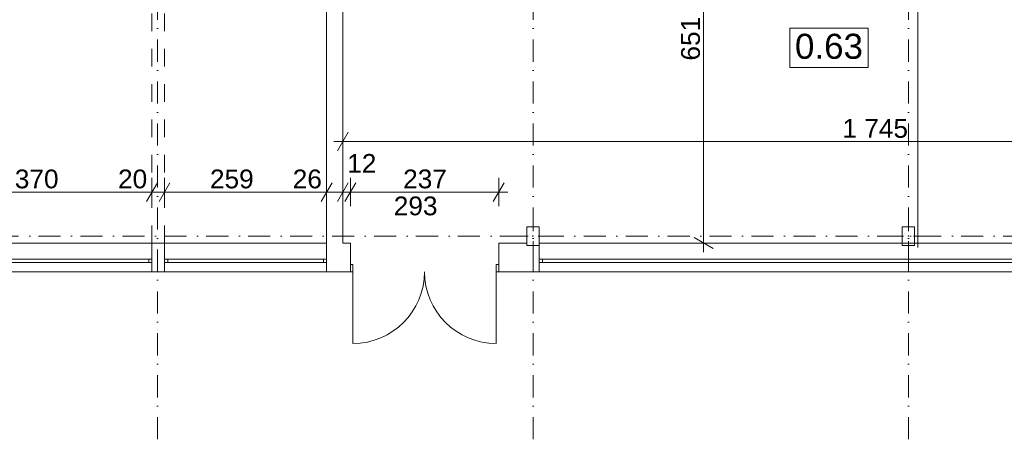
# Model space of a CAD drawing. Extents: x -283435 to 14216, y -77540 to 30522.
# Tile 81 of 177: x -154409 to -138671, y -38346 to -31642. Entities that reach past the tile are written whole.
import ezdxf

# ---------------------------------------------------------------- set-up
doc = ezdxf.new("R2010")
doc.units = 0
doc.header["$MEASUREMENT"] = 0
doc.linetypes.add('Kropki i Kreski', pattern=[670.277762, 352.777767, -176.388884, 0, -141.111112])
doc.linetypes.add('Przerywana', pattern=[564.444447, 282.222223, -282.222223])
for name, color, linetype in [('Drzwi ArchiCAD', 7, 'Continuous'), ('Okna ArchiCADa', 7, 'Continuous'), ('SŁUPY', 7, 'Continuous'), ('WYMIARY', 7, 'Continuous'), ('ŚCIANY', 7, 'Continuous')]:
    doc.layers.add(name, color=color, linetype=linetype)
for name, color, linetype, lineweight in [('Drzwi ArchiCAD_Nr_Pióra__3', 3, 'Continuous', 18), ('Drzwi ArchiCAD_Nr_Pióra__7', 7, 'Continuous', 18), ('LINIE_Nr_Pióra__5', 5, 'Continuous', 18), ('LINIE_Nr_Pióra__7', 7, 'Continuous', 18), ('Okna ArchiCADa_Nr_Pióra__23', 23, 'Continuous', 18), ('Okna ArchiCADa_Nr_Pióra__3', 3, 'Continuous', 18), ('Okna ArchiCADa_Nr_Pióra__7', 7, 'Continuous', 18), ('OPISY_Nr_Pióra__65', 65, 'Continuous', 18), ('OPISY_Nr_Pióra__86', 86, 'Continuous', 18), ('OSIE_Nr_Pióra__5', 5, 'Continuous', 18), ('OSIE_Nr_Pióra__7', 7, 'Continuous', 18), ('SŁUPY_Nr_Pióra__20', 20, 'Continuous', 18), ('WYMIARY_Nr_Pióra__4', 4, 'Continuous', 18), ('WYMIARY_Nr_Pióra__5', 5, 'Continuous', 18), ('ŚCIANY_Nr_Pióra__7', 7, 'Continuous', 18)]:
    doc.layers.add(name, color=color, linetype=linetype, lineweight=lineweight)
doc.layers.add('SŁUPY_Nr_Pióra__28', color=7, linetype='Continuous', lineweight=18, true_color=0x260900)
doc.styles.add('GENERATED_STYLE_1', font='arial.ttf')
doc.styles.add('GENERATED_STYLE_2', font='txt')
doc.dimstyles.new('GENERATED_STYLE__1', dxfattribs={"dimtxt": 300, "dimasz": 228, "dimexe": 0.18, "dimexo": 0, "dimgap": 0.09, "dimtad": 1, "dimdec": 0, "dimlfac": 0.1, "dimzin": 0, "dimdsep": 46, "dimtxsty": 'GENERATED_STYLE_2', "dimblk": 'ARROWHEAD_2', "dimblk1": 'ARROWHEAD_2', "dimblk2": 'ARROWHEAD_2', "dimcen": 0.09, "dimclrd": 256, "dimclre": 256, "dimclrt": 256, "dimazin": 0, "dimtfac": 1, "dimtdec": 4, "dimtmove": 0, "dimatfit": 3, "dimfxl": 1, "dimtolj": 1, "dimtzin": 0, "dimarcsym": 0})
doc.dimstyles.new('GENERATED_STYLE__2', dxfattribs={"dimtxt": 300, "dimasz": 228, "dimexe": 0.18, "dimexo": 0, "dimgap": 0.09, "dimtad": 1, "dimtih": 1, "dimtoh": 1, "dimdec": 0, "dimlfac": 0.1, "dimzin": 0, "dimdsep": 46, "dimtxsty": 'GENERATED_STYLE_2', "dimblk": 'ARROWHEAD_2', "dimblk1": 'ARROWHEAD_2', "dimblk2": 'ARROWHEAD_2', "dimcen": 0.09, "dimclrd": 256, "dimclre": 256, "dimclrt": 256, "dimazin": 0, "dimtfac": 1, "dimtdec": 4, "dimtmove": 0, "dimatfit": 3, "dimfxl": 1, "dimtolj": 1, "dimtzin": 0, "dimarcsym": 0})
doc.dimstyles.new('GENERATED_STYLE__3', dxfattribs={"dimtxt": 300, "dimasz": 228, "dimexe": 0.18, "dimexo": 0, "dimgap": 0.09, "dimtad": 1, "dimtih": 1, "dimtoh": 1, "dimdec": 0, "dimlfac": 0.1, "dimzin": 0, "dimdsep": 46, "dimtxsty": 'GENERATED_STYLE_2', "dimblk": 'ARROWHEAD_2', "dimblk1": 'ARROWHEAD_2', "dimblk2": 'ARROWHEAD_2', "dimcen": 0.09, "dimclrd": 256, "dimclre": 256, "dimclrt": 256, "dimazin": 0, "dimtfac": 1, "dimtdec": 4, "dimtmove": 2, "dimatfit": 3, "dimfxl": 1, "dimtolj": 1, "dimtzin": 0, "dimarcsym": 0})

# ---------------------------------------------------------------- blocks, each defined once
blk = doc.blocks.new('O M panel zakrzywiony 12_17')
at = {"layer": 'Okna ArchiCADa_Nr_Pióra__23', "linetype": 'Continuous'}
for p, q in [((-5850, 0), (-5900, 0)), ((-5850, -50), (-5850, 0)), ((5900, 0), (5850, 0)), ((5850, 0), (5850, -50)), ((-5900, -50), (-5850, -50)), ((5850, -50), (5900, -50))]:
    blk.add_line(p, q, dxfattribs=at)
at = {"layer": 'Okna ArchiCADa_Nr_Pióra__3', "linetype": 'Continuous'}
for p, q in [((-5900, 150), (5900, 150)), ((5850, 0), (-5850, 0)), ((-5850, -50), (5850, -50)), ((-5900, -310), (5900, -310))]:
    blk.add_line(p, q, dxfattribs=at)
at = {"layer": 'Okna ArchiCADa_Nr_Pióra__7', "linetype": 'Continuous'}
for p, q in [((-5900, 0), (-5900, -50)), ((5900, 0), (5900, -50))]:
    blk.add_line(p, q, dxfattribs=at)
blk = doc.blocks.new('O M panel zakrzywiony 12_21')
at = {"layer": 'Okna ArchiCADa_Nr_Pióra__23', "linetype": 'Continuous'}
for p, q in [((-1800, 0), (-1850, 0)), ((-1800, -50), (-1800, 0)), ((1850, 0), (1800, 0)), ((1800, 0), (1800, -50)), ((-1850, -50), (-1800, -50)), ((1800, -50), (1850, -50))]:
    blk.add_line(p, q, dxfattribs=at)
at = {"layer": 'Okna ArchiCADa_Nr_Pióra__3', "linetype": 'Continuous'}
for p, q in [((-1850, 150), (1850, 150)), ((1800, 0), (-1800, 0)), ((-1800, -50), (1800, -50)), ((-1850, -310), (1850, -310))]:
    blk.add_line(p, q, dxfattribs=at)
at = {"layer": 'Okna ArchiCADa_Nr_Pióra__7', "linetype": 'Continuous'}
for p, q in [((-1850, 0), (-1850, -50)), ((1850, 0), (1850, -50))]:
    blk.add_line(p, q, dxfattribs=at)
blk = doc.blocks.new('O M panel zakrzywiony 12_22')
at = {"layer": 'Okna ArchiCADa_Nr_Pióra__23', "linetype": 'Continuous'}
for p, q in [((-1245, 0), (-1295, 0)), ((-1245, -50), (-1245, 0)), ((1295, 0), (1245, 0)), ((1245, 0), (1245, -50)), ((-1295, -50), (-1245, -50)), ((1245, -50), (1295, -50))]:
    blk.add_line(p, q, dxfattribs=at)
at = {"layer": 'Okna ArchiCADa_Nr_Pióra__3', "linetype": 'Continuous'}
for p, q in [((-1295, 150), (1295, 150)), ((1245, 0), (-1245, 0)), ((-1245, -50), (1245, -50)), ((-1295, -310), (1295, -310))]:
    blk.add_line(p, q, dxfattribs=at)
at = {"layer": 'Okna ArchiCADa_Nr_Pióra__7', "linetype": 'Continuous'}
for p, q in [((-1295, 0), (-1295, -50)), ((1295, 0), (1295, -50))]:
    blk.add_line(p, q, dxfattribs=at)
blk = doc.blocks.new('D2 Drzwi podw. proste 12_8')
at = {"layer": 'Drzwi ArchiCAD_Nr_Pióra__3', "linetype": 'Continuous'}
for p, q in [((-1145, 0), (-1145, 1145)), ((1145, 0), (1145, 1145)), ((-1145, 0), (-1185, 0)), ((-1185, 0), (-1185, -115)), ((-1145, -115), (-1145, 0)), ((1185, 0), (1145, 0)), ((1145, 0), (1145, -115)), ((1185, -115), (1185, 0)), ((-1185, -115), (-1145, -115)), ((1145, -115), (1185, -115))]:
    blk.add_line(p, q, dxfattribs=at)
for centre, start, end in [((-1145, 0), 0, 90), ((1145, 0), 90, 180)]:
    blk.add_arc(centre, 1145, start, end, dxfattribs=at)
at = {"layer": 'Drzwi ArchiCAD_Nr_Pióra__7', "linetype": 'Continuous'}
for p, q in [((-1185, 0), (-1185, -115)), ((1185, 0), (1185, -115))]:
    blk.add_line(p, q, dxfattribs=at)
blk = doc.blocks.new('Ściana_1', base_point=(10397, -35210))
at = {"layer": 'ŚCIANY_Nr_Pióra__7', "linetype": 'Continuous'}
for p, q in [((-152295, -35470), (-152295, -35210)), ((-152093, -35210), (-152295, -35210)), ((-152093, -35470), (-152093, -35210)), ((-149503, -35470), (-149503, -35210)), ((-149123, -35210), (-149243, -35210)), ((-149123, -35555), (-149123, -35210)), ((-146753, -35555), (-146753, -35210)), ((-146304, -35210), (-146753, -35210)), ((-146104, -35470), (-146104, -35210)), ((-152295, -35520), (-152295, -35470)), ((-152295, -35670), (-152295, -35520)), ((-152093, -35520), (-152093, -35470)), ((-152093, -35670), (-152093, -35520)), ((-149503, -35520), (-149503, -35470)), ((-149503, -35670), (-149503, -35520)), ((-149123, -35670), (-149123, -35555)), ((-146753, -35670), (-146753, -35555)), ((-146104, -35520), (-146104, -35470)), ((-146104, -35670), (-146104, -35520)), ((-152295, -35670), (-152093, -35670)), ((-149503, -35670), (-149123, -35670)), ((-146753, -35670), (-146104, -35670))]:
    blk.add_line(p, q, dxfattribs=at)
at = {"layer": 'Drzwi ArchiCAD', "linetype": 'Continuous', "xscale": -1, "rotation": 180}
blk.add_blockref('D2 Drzwi podw. proste 12_8', (-147938, -35670), dxfattribs=at)
at = {"layer": 'Okna ArchiCADa', "linetype": 'Continuous', "rotation": 180}
blk.add_blockref('O M panel zakrzywiony 12_21', (-154145, -35520), dxfattribs=at)
at = {"layer": 'Okna ArchiCADa', "linetype": 'Continuous', "xscale": -1, "rotation": 180}
for name, p in [('O M panel zakrzywiony 12_22', (-150798, -35520)), ('O M panel zakrzywiony 12_17', (-140204, -35520))]:
    blk.add_blockref(name, p, dxfattribs=at)
blk = doc.blocks.new('D1 Drzwi proste 12_115')
at = {"layer": 'Drzwi ArchiCAD_Nr_Pióra__3', "linetype": 'Continuous'}
for p, q in [((440, 0), (440, 880)), ((-440, 0), (-480, 0)), ((-480, 0), (-480, -115)), ((-440, -115), (-440, 0)), ((480, 0), (440, 0)), ((440, 0), (440, -115)), ((480, -115), (480, 0)), ((-480, -115), (-440, -115)), ((440, -115), (480, -115))]:
    blk.add_line(p, q, dxfattribs=at)
blk.add_arc((440, 0), 880, 90, 180, dxfattribs=at)
at = {"layer": 'Drzwi ArchiCAD_Nr_Pióra__7', "linetype": 'Continuous'}
for p, q in [((-480, 0), (-480, -115)), ((480, 0), (480, -115))]:
    blk.add_line(p, q, dxfattribs=at)
blk = doc.blocks.new('Ściana_79', base_point=(-149503, -23100))
at = {"layer": 'ŚCIANY_Nr_Pióra__7', "linetype": 'Continuous'}
for p, q in [((-149503, -23250), (-149503, -23540)), ((-149243, -23540), (-149243, -23250)), ((-149503, -23540), (-149388, -23540)), ((-149388, -23540), (-149243, -23540)), ((-149503, -24500), (-149388, -24500)), ((-149503, -24500), (-149503, -27809)), ((-149388, -24500), (-149243, -24500)), ((-149243, -28357), (-149243, -24500)), ((-149503, -27929), (-149503, -35210)), ((-149243, -35210), (-149243, -28697))]:
    blk.add_line(p, q, dxfattribs=at)
at = {"layer": 'Drzwi ArchiCAD', "linetype": 'Continuous', "rotation": 90}
blk.add_blockref('D1 Drzwi proste 12_115', (-149503, -24020), dxfattribs=at)
blk = doc.blocks.new('Słup_106', base_point=(-140204, -35100))
at = {"layer": 'SŁUPY_Nr_Pióra__20', "linetype": 'Continuous'}
for p, q in [((-140204, -35020), (-140204, -34870)), ((-140284, -35100), (-140384, -35100)), ((-140204, -35180), (-140204, -35330)), ((-140124, -35100), (-140024, -35100))]:
    blk.add_line(p, q, dxfattribs=at)
blk.add_point((-140204, -35100), dxfattribs=at)
at = {"layer": 'SŁUPY_Nr_Pióra__28', "linetype": 'Continuous', "flags": 128}
blk.add_lwpolyline([(-140104, -35250), (-140104, -34950), (-140304, -34950), (-140304, -35250)], close=True, dxfattribs=at)
blk = doc.blocks.new('Słup_107', base_point=(-146204, -35100))
at = {"layer": 'SŁUPY_Nr_Pióra__20', "linetype": 'Continuous'}
for p, q in [((-146204, -35020), (-146204, -34870)), ((-146284, -35100), (-146384, -35100)), ((-146204, -35180), (-146204, -35330)), ((-146124, -35100), (-146024, -35100))]:
    blk.add_line(p, q, dxfattribs=at)
blk.add_point((-146204, -35100), dxfattribs=at)
at = {"layer": 'SŁUPY_Nr_Pióra__28', "linetype": 'Continuous', "flags": 128}
blk.add_lwpolyline([(-146104, -35250), (-146104, -34950), (-146304, -34950), (-146304, -35250)], close=True, dxfattribs=at)
blk = doc.blocks.new('*D1565')
at = {"layer": 'WYMIARY_Nr_Pióra__4', "linetype": 'Continuous', "transparency": 16777216}
for p, q in [((-149243, -33814), (-149243, -33364)), ((-131793, -33814), (-131793, -33364)), ((-149157, -33439), (-149330, -33739)), ((-131706, -33439), (-131880, -33739)), ((-149390, -33589), (-149243, -33589)), ((-149243, -33589), (-131793, -33589))]:
    blk.add_line(p, q, dxfattribs=at)
at = {"layer": 'WYMIARY_Nr_Pióra__5', "transparency": 16777216, "char_height": 300, "attachment_point": 1, "style": 'GENERATED_STYLE_1'}
for s, insert in [('{1\xa0745}', (-141259, -33229)), ('{37}', (-132335, -33229))]:
    blk.add_mtext(s, dxfattribs=dict(at, insert=insert))
blk = doc.blocks.new('ARROWHEAD_2')
at = {"linetype": 'Continuous'}
for p, q in [((0, 0), (-1, 0)), ((-0.378, -0.655), (0.378, 0.655))]:
    blk.add_line(p, q, dxfattribs=at)
blk = doc.blocks.new('*D1566')
at = {"layer": 'WYMIARY_Nr_Pióra__4', "linetype": 'Continuous', "transparency": 16777216}
for p, q in [((-131793, -33814), (-131793, -33364)), ((-131423, -33814), (-131423, -33364)), ((-131706, -33439), (-131880, -33739)), ((-131336, -33439), (-131510, -33739)), ((-131793, -33589), (-131423, -33589))]:
    blk.add_line(p, q, dxfattribs=at)
blk = doc.blocks.new('*D1567')
at = {"layer": 'WYMIARY_Nr_Pióra__4', "linetype": 'Continuous', "transparency": 16777216}
for p, q in [((-131423, -33814), (-131423, -33364)), ((-124920, -33814), (-124920, -33364)), ((-131336, -33439), (-131510, -33739)), ((-125007, -33739), (-124833, -33439)), ((-131423, -33589), (-124920, -33589)), ((-124920, -33589), (-124773, -33589))]:
    blk.add_line(p, q, dxfattribs=at)
at = {"layer": 'WYMIARY_Nr_Pióra__5', "transparency": 16777216, "insert": (-128513, -33229), "char_height": 300, "attachment_point": 1, "style": 'GENERATED_STYLE_1'}
blk.add_mtext('{650}', dxfattribs=at)
blk = doc.blocks.new('*D1582')
at = {"layer": 'WYMIARY_Nr_Pióra__4', "linetype": 'Continuous', "transparency": 16777216}
for p, q in [((-143327, -28783), (-143627, -28610)), ((-143477, -28697), (-143477, -28550)), ((-143252, -28697), (-143702, -28697)), ((-143477, -35210), (-143477, -28697)), ((-143252, -35210), (-143702, -35210)), ((-143627, -35123), (-143327, -35296)), ((-143477, -35357), (-143477, -35210))]:
    blk.add_line(p, q, dxfattribs=at)
at = {"layer": 'WYMIARY_Nr_Pióra__5', "transparency": 16777216, "insert": (-143837, -32295), "char_height": 300, "attachment_point": 1, "rotation": 90, "style": 'GENERATED_STYLE_1'}
blk.add_mtext('{651}', dxfattribs=at)
blk = doc.blocks.new('*D1622')
at = {"layer": 'WYMIARY_Nr_Pióra__4', "linetype": 'Continuous', "transparency": 16777216}
for p, q in [((-155909, -34246), (-156082, -34546)), ((-155995, -34621), (-155995, -34171)), ((-152209, -34246), (-152382, -34546)), ((-152295, -34621), (-152295, -34171)), ((-155995, -34396), (-152295, -34396))]:
    blk.add_line(p, q, dxfattribs=at)
at = {"layer": 'WYMIARY_Nr_Pióra__5', "transparency": 16777216, "char_height": 300, "attachment_point": 1, "style": 'GENERATED_STYLE_1'}
for s, insert in [('{25}', (-155878, -33932)), ('{370}', (-154487, -34036)), ('{20}', (-152837, -34036))]:
    blk.add_mtext(s, dxfattribs=dict(at, insert=insert))
blk = doc.blocks.new('*D1623')
at = {"layer": 'WYMIARY_Nr_Pióra__4', "linetype": 'Continuous', "transparency": 16777216}
for p, q in [((-152209, -34246), (-152382, -34546)), ((-152295, -34621), (-152295, -34171)), ((-152007, -34246), (-152180, -34546)), ((-152093, -34621), (-152093, -34171)), ((-152295, -34396), (-152093, -34396))]:
    blk.add_line(p, q, dxfattribs=at)
blk = doc.blocks.new('*D1624')
at = {"layer": 'WYMIARY_Nr_Pióra__4', "linetype": 'Continuous', "transparency": 16777216}
for p, q in [((-152007, -34246), (-152180, -34546)), ((-152093, -34621), (-152093, -34171)), ((-149417, -34246), (-149590, -34546)), ((-149503, -34621), (-149503, -34171)), ((-152093, -34396), (-149503, -34396))]:
    blk.add_line(p, q, dxfattribs=at)
at = {"layer": 'WYMIARY_Nr_Pióra__5', "transparency": 16777216, "char_height": 300, "attachment_point": 1, "style": 'GENERATED_STYLE_1'}
for s, insert in [('{259}', (-151368, -34036)), ('{26}', (-150045, -34036))]:
    blk.add_mtext(s, dxfattribs=dict(at, insert=insert))
blk = doc.blocks.new('*D1625')
at = {"layer": 'WYMIARY_Nr_Pióra__4', "linetype": 'Continuous', "transparency": 16777216}
for p, q in [((-149417, -34246), (-149590, -34546)), ((-149503, -34621), (-149503, -34171)), ((-149157, -34246), (-149330, -34546)), ((-149243, -34621), (-149243, -34171)), ((-149503, -34396), (-149243, -34396))]:
    blk.add_line(p, q, dxfattribs=at)
blk = doc.blocks.new('*D1626')
at = {"layer": 'WYMIARY_Nr_Pióra__4', "linetype": 'Continuous', "transparency": 16777216}
for p, q in [((-149157, -34246), (-149330, -34546)), ((-149243, -34621), (-149243, -34171)), ((-149037, -34246), (-149210, -34546)), ((-149123, -34621), (-149123, -34171)), ((-149243, -34396), (-149123, -34396))]:
    blk.add_line(p, q, dxfattribs=at)
at = {"layer": 'WYMIARY_Nr_Pióra__5', "transparency": 16777216, "insert": (-149174, -33788), "char_height": 300, "attachment_point": 1, "style": 'GENERATED_STYLE_1'}
blk.add_mtext('{12}', dxfattribs=at)
blk = doc.blocks.new('*D1627')
at = {"layer": 'WYMIARY_Nr_Pióra__4', "linetype": 'Continuous', "transparency": 16777216}
for p, q in [((-149037, -34246), (-149210, -34546)), ((-149123, -34621), (-149123, -34171)), ((-146840, -34546), (-146667, -34246)), ((-146753, -34621), (-146753, -34171)), ((-149123, -34396), (-146753, -34396)), ((-146753, -34396), (-146607, -34396))]:
    blk.add_line(p, q, dxfattribs=at)
at = {"layer": 'WYMIARY_Nr_Pióra__5', "transparency": 16777216, "insert": (-148280, -34036), "char_height": 300, "attachment_point": 1, "style": 'GENERATED_STYLE_1'}
blk.add_mtext('{237}', dxfattribs=at)

msp = doc.modelspace()

# ---------------------------------------------------------------- linework, layer by layer
at = {"layer": 'LINIE_Nr_Pióra__5', "linetype": 'Continuous'}
msp.add_line((-140052.9, -29776.6), (-140052.9, -35279.9), dxfattribs=at)
at = {"layer": 'LINIE_Nr_Pióra__7', "linetype": 'Przerywana'}
for p, q in [((-152295.4, -35209.9), (-152295.4, -23249.9)), ((-152093.4, -35209.9), (-152093.4, -23249.9))]:
    msp.add_line(p, q, dxfattribs=at)
at = {"layer": 'OPISY_Nr_Pióra__65', "linetype": 'Continuous', "flags": 128}
msp.add_lwpolyline([(-142098.8, -31775.3), (-140848.8, -31775.3), (-140848.8, -32403.9), (-142098.8, -32403.9)], close=True, dxfattribs=at)
at = {"layer": 'OSIE_Nr_Pióra__5', "linetype": 'Kropki i Kreski'}
for p, q in [((-152204, -38346.1), (-152204, 27442)), ((-146204, -38346.1), (-146204, 27442)), ((-140204, -38346.1), (-140204, 27442))]:
    msp.add_line(p, q, dxfattribs=at)
at = {"layer": 'OSIE_Nr_Pióra__7', "linetype": 'Kropki i Kreski'}
msp.add_line((-280139.5, -35099.9), (10893.5, -35099.9), dxfattribs=at)

# ---------------------------------------------------------------- block references
at = {"layer": 'SŁUPY'}
for name, p in [('Słup_107', (-146204, -35099.9)), ('Słup_106', (-140204, -35099.9))]:
    msp.add_blockref(name, p, dxfattribs=at)
at = {"layer": 'ŚCIANY'}
for name, p in [('Ściana_79', (-149503.4, -23099.9)), ('Ściana_1', (10396.7, -35209.9))]:
    msp.add_blockref(name, p, dxfattribs=at)

# ---------------------------------------------------------------- texts
at = {"layer": 'OPISY_Nr_Pióra__86', "linetype": 'Continuous', "insert": (-141473.8, -31866.8), "char_height": 400, "attachment_point": 2, "style": 'GENERATED_STYLE_1'}
msp.add_mtext('{0.63}', dxfattribs=at)
at = {"layer": 'WYMIARY_Nr_Pióra__5', "linetype": 'Continuous', "insert": (-148429.9, -34771.2), "char_height": 300, "attachment_point": 7, "style": 'GENERATED_STYLE_1'}
msp.add_mtext('{293}', dxfattribs=at)

# ---------------------------------------------------------------- dimensions: what is measured, and where the dimension line sits
at = {"layer": 'WYMIARY', "linetype": 'Continuous'}
dim = msp.add_linear_dim(base=(-143477.1, -35209.9), p1=(-149243.4, -35209.9), p2=(-149243.4, -28696.6), angle=90, dimstyle='GENERATED_STYLE__1', dxfattribs=at)
dim.commit()
dim.dimension.update_dxf_attribs({"geometry": '*D1582', "text_midpoint": (-143687.1, -31957.4)})
for base, p1, p2, dimstyle, picture, middle in [((-149243.4, -33589.2), (-149243.4, -35209.9), (-131792.9, -35209.9), 'GENERATED_STYLE__2', '*D1565', (-140744.4, -33379.2)), ((-149243.4, -33589.2), (-131422.9, -35209.9), (-124919.9, -35209.9), 'GENERATED_STYLE__2', '*D1567', (-128175.5, -33379.2)), ((-149243.4, -33589.2), (-131792.9, -35209.9), (-131422.9, -35209.9), 'GENERATED_STYLE__2', '*D1566', (-132110, -33379.2)), ((-221326.7, -34396.3), (-149243.4, -35209.9), (-149123.4, -35209.9), 'GENERATED_STYLE__3', '*D1626', (-148949, -33938.1)), ((-221326.7, -34396.3), (-155995.4, -35209.9), (-152295.4, -35209.9), 'GENERATED_STYLE__2', '*D1622', (-154149.5, -34186.3)), ((-221326.7, -34396.3), (-152093.4, -35209.9), (-149503.4, -35209.9), 'GENERATED_STYLE__2', '*D1624', (-151030.1, -34186.3)), ((-221326.7, -34396.3), (-149123.4, -35209.9), (-146753.4, -35209.9), 'GENERATED_STYLE__2', '*D1627', (-147942.5, -34186.3)), ((-221326.7, -34396.3), (-152295.4, -35209.9), (-152093.4, -35209.9), 'GENERATED_STYLE__2', '*D1623', (-152612.5, -34186.3)), ((-221326.7, -34396.3), (-149503.4, -35209.9), (-149243.4, -35209.9), 'GENERATED_STYLE__2', '*D1625', (-149820.5, -34186.3))]:
    dim = msp.add_linear_dim(base=base, p1=p1, p2=p2, dimstyle=dimstyle, dxfattribs=at)
    dim.commit()
    dim.dimension.update_dxf_attribs({"geometry": picture, "text_midpoint": middle})

doc.saveas('drawing.dxf')
